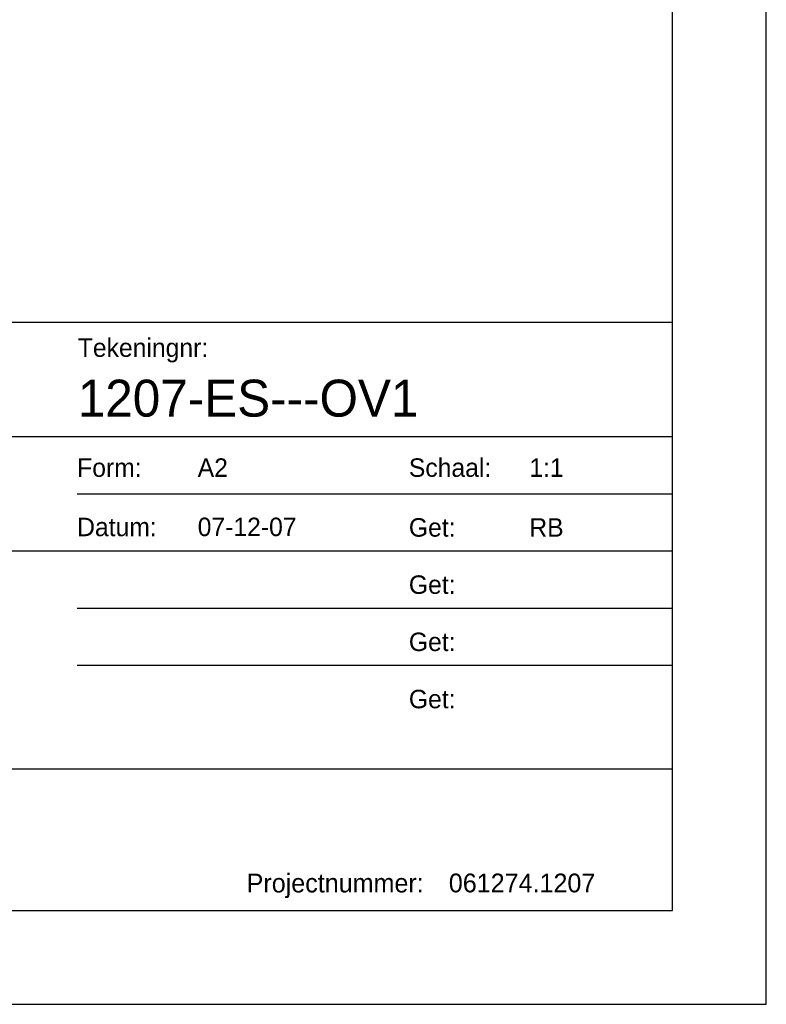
# Model space of a CAD drawing. Extents: x 0 to 594, y 0 to 420.
# Tile 6 of 7: x 514 to 594, y 0 to 105. Entities that reach past the tile are written whole.
import ezdxf
from ezdxf.enums import TextEntityAlignment as Align

# ---------------------------------------------------------------- set-up
doc = ezdxf.new("R2010")
doc.units = 0
doc.layers.get('0').update_dxf_attribs({"linetype": 'CONTINUOUS'})
for name, color, linetype in [('00att025', 2, 'CONTINUOUS'), ('00att050', 4, 'CONTINUOUS'), ('00kad025', 2, 'CONTINUOUS'), ('00kad050', 4, 'CONTINUOUS'), ('BL$2----', 7, 'CONTINUOUS'), ('BL$4----', 7, 'CONTINUOUS')]:
    doc.layers.add(name, color=color, linetype=linetype)
doc.styles.add('BURO-025', font='BUROFONT.shx', dxfattribs={"height": 2.5})
doc.styles.add('Comic Sans', font='comic.TTF', dxfattribs={"height": 250})

# ---------------------------------------------------------------- blocks, each defined once
blk = doc.blocks.new('A2-HOR')
at = {"linetype": 'Continuous'}
for p, q in [((594, 0), (594, 420)), ((584, 10), (584, 410)), ((10, 10), (584, 10)), ((0, 0), (594, 0))]:
    blk.add_line(p, q, dxfattribs=at)
blk = doc.blocks.new('nw stempel sro')
at = {"layer": '00kad025', "color": 4}
for p, q in [((-158.03, 40.5), (-10, 40.5)), ((-73.46, 34.4), (-10, 34.4)), ((-158.03, 28.3), (-10, 28.3)), ((-73.46, 22.2), (-10, 22.2)), ((-73.46, 16.1), (-10, 16.1)), ((-158.03, 5.06), (-10, 5.06))]:
    blk.add_line(p, q, dxfattribs=at)
at = {"layer": '00kad050', "color": 4}
blk.add_line((-158.03, 52.7), (-10, 52.7), dxfattribs=at)
at = {"layer": '00att025', "color": 7, "style": 'Comic Sans'}
for s, height, p in [('Tekeningnr:', 1.9685, (-73.39, 48.99)), ('Form:', 1.969, (-73.46, 36.2)), ('Schaal:', 1.969, (-38.1, 36.2)), ('Datum:', 1.969, (-73.46, 29.87)), ('Get:', 1.969, (-38.1, 29.82)), ('Get:', 1.969, (-38.1, 23.72)), ('Get:', 1.969, (-38.1, 17.62)), ('Get:', 1.969, (-38.1, 11.52))]:
    blk.add_text(s, height=height, dxfattribs=at).set_placement(p)
at = {"layer": '00att025', "linetype": 'Continuous', "style": 'BURO-025'}
blk.add_text('Projectnummer:', height=2, dxfattribs=at).set_placement((-55.39, -8.72), align=Align.BOTTOM_LEFT)
at = {"layer": '00att025', "color": 7, "style": 'Comic Sans', "flags": 8}
for tag, p in [('PROMSCHR', (-134.06, 49.03)), ('PROPDRGVR1', (-134.06, 45.74)), ('PROPDRGVR2', (-134.06, 42.33)), ('TKFASE', (-134.28, 36.45)), ('TKFORMAAT', (-60.61, 36.2)), ('TKSCHAAL', (-25.26, 36.2)), ('TK1OMSCHR', (-134.28, 33.21)), ('TK2OMSCHR', (-134.28, 29.77)), ('TKDATCREAT', (-60.61, 29.87)), ('TKINIT', (-25.26, 29.82)), ('WZ_CODEA', (-73.46, 23.77)), ('WZ_DATUMA', (-60.61, 23.77)), ('WZ_INITSA', (-25.26, 23.72)), ('WZ_CODEB', (-73.46, 17.67)), ('WZ_DATUMB', (-60.61, 17.67)), ('WZ_INITSB', (-25.26, 17.62)), ('WZ_CODEC', (-73.46, 11.57)), ('WZ_DATUMC', (-60.61, 11.57)), ('WZ_INITSC', (-25.26, 11.52)), ('TKFILE', (-112.09, 6.33))]:
    blk.add_attdef(tag, p, '', height=1.97, dxfattribs=at)
at = {"layer": '00att025', "linetype": 'Continuous', "style": 'BURO-025', "flags": 8}
blk.add_attdef('PROJECTNUMMER', text='', height=2, dxfattribs=at).set_placement((-33.84, -8.72), align=Align.BOTTOM_LEFT)
at = {"layer": '00att050', "color": 4, "style": 'Comic Sans'}
blk.add_attdef('TKTEKNR', (-73.39, 42.62), '', height=3.94, dxfattribs=at)

msp = doc.modelspace()

# ---------------------------------------------------------------- block references
at = {"layer": 'BL$2----'}
msp.add_blockref('A2-HOR', (0, 0), dxfattribs=at)
at = {"layer": 'BL$4----'}
ref = msp.add_blockref('nw stempel sro', (594, 20.05), dxfattribs=at)
ref.add_attrib('TKTEKNR', '1207-ES---OV1', (520.61, 62.67), dxfattribs={"layer": '00att050', "color": 4, "height": 3.94, "style": 'Comic Sans'})
ref.add_attrib('TKFORMAAT', 'A2', (533.39, 56.25), dxfattribs={"layer": '00att025', "color": 7, "height": 1.969, "style": 'Comic Sans', "flags": 8})
ref.add_attrib('TKSCHAAL', '1:1', (568.74, 56.25), dxfattribs={"layer": '00att025', "color": 7, "height": 1.969, "style": 'Comic Sans', "flags": 8})
ref.add_attrib('TKINIT', 'RB', (568.74, 49.87), dxfattribs={"layer": '00att025', "color": 7, "height": 1.969, "style": 'Comic Sans', "flags": 8})
ref.add_attrib('TKDATCREAT', '07-12-07', (533.39, 49.93), dxfattribs={"layer": '00att025', "color": 7, "height": 1.969, "style": 'Comic Sans', "flags": 8})
ref.add_attrib('PROJECTNUMMER', '061274.1207', dxfattribs={"layer": '00att025', "linetype": 'Continuous', "height": 2, "style": 'BURO-025', "flags": 8}).set_placement((560.16, 11.34), align=Align.BOTTOM_LEFT)

doc.saveas('drawing.dxf')
